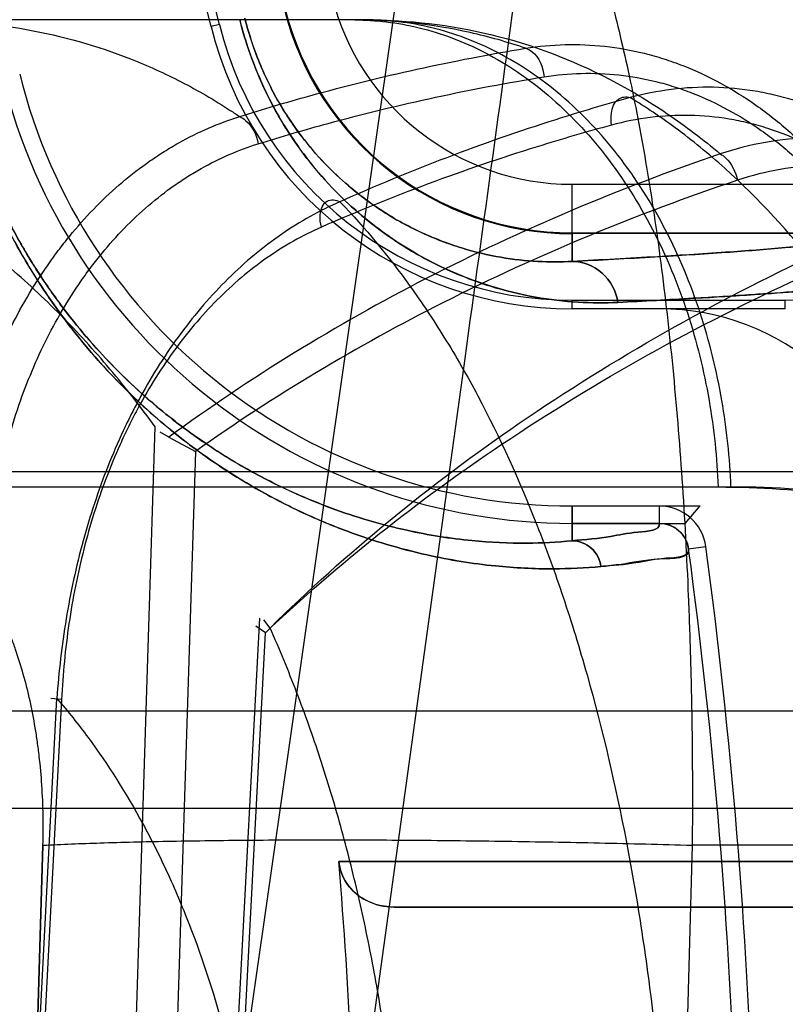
# Model space of a CAD drawing. Header units: millimetres. Extents: x 0 to 297, y 0 to 210.
# Tile 196 of 256: x 56.7509 to 56.8053, y 160.0316 to 160.1015. Entities that reach past the tile are written whole.
import ezdxf

# ---------------------------------------------------------------- set-up
doc = ezdxf.new("R2010")
doc.units = ezdxf.units.MM
doc.header["$LTSCALE"] = 16.335
doc.layers.get('0').update_dxf_attribs({"linetype": 'CONTINUOUS'})
for name, color, linetype in [('AXES_REF', 7, 'CONTINUOUS'), ('INTFCLR_1', 7, 'CONTINUOUS'), ('INTFCLR_144815', 7, 'CONTINUOUS'), ('INTFCLR_72935', 7, 'CONTINUOUS')]:
    doc.layers.add(name, color=color, linetype=linetype)

msp = doc.modelspace()

# ---------------------------------------------------------------- linework, layer by layer
at = {"color": 7, "linetype": 'Continuous'}
for radius in [6.787079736, 6.7865, 6.743039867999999]:
    msp.add_circle((57.4637306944, 154.7114647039), radius, dxfattribs=at)
msp.add_arc((57.4637306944, 154.7114647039), 6.72, 278.2771290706, 261.7228709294, dxfattribs=at)
at = {"layer": 'AXES_REF', "color": 9, "linetype": 'Continuous'}
msp.add_circle((57.4637306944, 154.7114647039), 6.191158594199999, dxfattribs=at)
at = {"layer": 'INTFCLR_1', "color": 9, "linetype": 'Continuous'}
for p, q in [((56.7901160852, 160.0843211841), (56.7901160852, 160.0897902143)), ((56.7901160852, 160.0897902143), (56.8115211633, 160.0897902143)), ((56.8124621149, 160.0862918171), (56.7901160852, 160.0862907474)), ((56.7901160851, 160.0644784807), (56.7901160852, 160.0669484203)), ((56.7963092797, 160.0657141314), (56.79630935, 160.0669484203)), ((56.7996141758, 160.0640564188), (56.79839080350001, 160.0638926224)), ((56.773555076, 160.0417064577), (56.8214422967, 160.0417064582)), ((56.9327016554, 160.0384647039), (56.7774913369, 160.0384647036))]:
    msp.add_line(p, q, dxfattribs=at)
at = {"layer": 'INTFCLR_1', "color": 6, "linetype": 'Continuous'}
for p, q in [((56.7963099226, 160.0809484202), (56.7901160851, 160.0809484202)), ((56.7901160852, 160.0669484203), (56.79630930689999, 160.0669484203)), ((56.79630930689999, 160.0657141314), (56.7901160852, 160.0657141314))]:
    msp.add_line(p, q, dxfattribs=at)
at = {"layer": 'INTFCLR_1', "color": 9, "linetype": 'Continuous'}
for centre, radius, start, end in [((56.3995349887, 160.0104647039), 0.4230504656, 4.2349584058, 43.6101417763), ((56.7901160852, 160.1073507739), 0.0175605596, 193.9313764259, 269.9999999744), ((56.7901160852, 160.1073507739), 0.0210600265, 193.9313763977, 269.9999999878)]:
    msp.add_arc(centre, radius, start, end, dxfattribs=at)
at = {"layer": 'INTFCLR_1', "color": 6, "linetype": 'Continuous'}
for centre, radius, start, end in [((56.3995349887, 160.0104647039), 0.4195535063, 10.8985890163, 42.7086480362), ((56.3995349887, 160.0104647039), 0.3760159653, 13.9313763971, 41.1654492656), ((56.7901160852, 160.1073507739), 0.0264023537, 193.9313761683, 269.9999997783), ((56.7901160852, 160.1073507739), 0.0404023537, 193.9313779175, 269.9999996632), ((56.7901160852, 160.1073507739), 0.0416366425, 193.9313763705, 270.0000000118), ((56.7963091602, 160.0636139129), 0.0173345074, 7.6288236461, 89.9974799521), ((56.7963091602, 160.0636139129), 0.0033345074, 7.625926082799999, 89.99748966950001), ((56.7963091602, 160.0636139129), 0.0021002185, 7.6259335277, 89.996739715), ((56.3995349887, 160.0104647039), 0.4036526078, 356.0148208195, 7.6295115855), ((56.3995349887, 160.0104647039), 0.402418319, 356.0073324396, 7.6295171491), ((56.3995349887, 160.0104647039), 0.375322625, 0.5335911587, 4.7748100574)]:
    msp.add_arc(centre, radius, start, end, dxfattribs=at)
at = {"layer": 'INTFCLR_1', "color": 9, "linetype": 'Continuous'}
for points, knots in [([(56.7933715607, 160.0814081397), (56.79242961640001, 160.0813609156), (56.7904654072, 160.0813702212), (56.78740914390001, 160.0817328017), (56.7847495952, 160.0823852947), (56.7825281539, 160.0831679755), (56.7807614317, 160.0839351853), (56.7789401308, 160.084895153), (56.7770712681, 160.0860816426), (56.7751647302, 160.0875385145), (56.7732303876, 160.0893284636), (56.7716601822, 160.0911181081), (56.7704249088, 160.0927947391), (56.7694910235, 160.0942445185), (56.7686035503, 160.0958482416), (56.76778974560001, 160.0976018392), (56.7670766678, 160.0994955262), (56.7666927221, 160.1008174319), (56.7665237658, 160.1014985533)], [0, 0, 0, 0, 0.0779033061, 0.1618667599, 0.253680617, 0.3034199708, 0.3562896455, 0.4126322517, 0.4733102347, 0.5389302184, 0.6105590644, 0.6906636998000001, 0.7351564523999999, 0.7824908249, 0.8330084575, 0.8864378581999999, 0.9420335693, 1, 1, 1, 1]), ([(56.7901160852, 160.084321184), (56.7893049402, 160.0842743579), (56.78761223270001, 160.0842700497), (56.78497534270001, 160.0845651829), (56.7826773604, 160.0851144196), (56.7807565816, 160.0857798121), (56.7792272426, 160.0864346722), (56.77765075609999, 160.0872566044), (56.7760313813, 160.088275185), (56.7743790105, 160.0895283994), (56.77270142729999, 160.0910710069), (56.7713398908, 160.0926150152), (56.7702685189, 160.0940626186), (56.7694587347, 160.0953149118), (56.7686889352, 160.0967012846), (56.7679833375, 160.0982176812), (56.7673653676, 160.0998557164), (56.7670328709, 160.1009992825), (56.7668867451, 160.1015885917)], [0, 0, 0, 0, 0.0776846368, 0.1614602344, 0.2531489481, 0.3029013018, 0.3556901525, 0.4120655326, 0.4727178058, 0.5383906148, 0.6100777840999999, 0.6902787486, 0.7347779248, 0.7821808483, 0.8327613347, 0.8862761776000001, 0.9419483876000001, 1, 1, 1, 1]), ([(56.7921650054, 160.0626511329), (56.7910436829, 160.0625416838), (56.7885423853, 160.062423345), (56.7843978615, 160.0626334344), (56.7794728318, 160.0634350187), (56.77491703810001, 160.0647883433), (56.7714947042, 160.0662166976), (56.76934859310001, 160.0672662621), (56.76701731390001, 160.0685325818), (56.7639693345, 160.0704721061), (56.7609535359, 160.0728438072), (56.7584813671, 160.0751369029), (56.7565395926, 160.0771685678), (56.7545906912, 160.0794910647), (56.7526578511, 160.0821497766), (56.7507854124, 160.0851833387), (56.7490355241, 160.0886187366), (56.74750517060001, 160.0924155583), (56.7467002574, 160.0951095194), (56.7463563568, 160.0964959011)], [0, 0, 0, 0, 0.0546088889, 0.1211683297, 0.2007950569, 0.2959181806, 0.3507413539, 0.380380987, 0.4116808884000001, 0.4792976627, 0.5552209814, 0.5972744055, 0.6426583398, 0.6913478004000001, 0.7441210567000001, 0.8018425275, 0.8639600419, 0.9307654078, 1, 1, 1, 1]), ([(56.7901160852, 160.0644784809), (56.7890525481, 160.0643708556), (56.7866799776, 160.0642468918), (56.7827459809, 160.0644339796), (56.7780689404, 160.0651818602), (56.77374025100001, 160.0664572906), (56.7704871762, 160.0678076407), (56.7684473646, 160.0688011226), (56.7662309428, 160.0700000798), (56.7633338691, 160.0718379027), (56.7604659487, 160.0740873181), (56.7581153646, 160.0762630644), (56.7562684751, 160.0781916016), (56.75441509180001, 160.0803966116), (56.7525766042, 160.0829217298), (56.7507958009, 160.085803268), (56.7491315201, 160.0890671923), (56.7476763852, 160.092674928), (56.7469111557, 160.0952349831), (56.7465844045, 160.0965524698)], [0, 0, 0, 0, 0.054551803, 0.1210381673, 0.2006278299, 0.2957140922, 0.3505402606, 0.3802099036, 0.4114671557, 0.4791025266, 0.5550208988, 0.5971000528, 0.6424803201, 0.6911977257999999, 0.7439878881, 0.8017400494, 0.8638847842, 0.9307288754, 1, 1, 1, 1]), ([(56.7901160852, 160.0843211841), (56.7920838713, 160.0844198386), (56.7957337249, 160.0846153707), (56.8007749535, 160.0849341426), (56.804947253, 160.0852556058), (56.8082445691, 160.0855732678), (56.8106552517, 160.0858926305), (56.811967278, 160.0861371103), (56.8124621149, 160.0862918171)], [0, 0, 0, 0, 0.2632404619, 0.488345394, 0.6748526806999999, 0.8223794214, 0.9307304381, 1, 1, 1, 1]), ([(56.7901160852, 160.084321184), (56.79087685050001, 160.0843165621), (56.79246681, 160.0836873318), (56.7932423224, 160.0821868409), (56.7933715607, 160.0814081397)], [0, 0, 0, 0, 0.4907835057, 1, 1, 1, 1]), ([(56.8162307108, 160.083515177), (56.8155470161, 160.0832114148), (56.8142376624, 160.0830352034), (56.8123708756, 160.0827614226), (56.8105710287, 160.0825689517), (56.80847577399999, 160.0823701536), (56.8058963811, 160.0821611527), (56.802584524, 160.0819272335), (56.798330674, 160.0816666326), (56.7951554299, 160.0814975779), (56.79337156, 160.081408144)], [0, 0, 0, 0, 0.0976424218, 0.1690009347, 0.2472990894, 0.3335584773, 0.4437851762, 0.5850020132, 0.7668876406, 1, 1, 1, 1]), ([(56.7901160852, 160.0644784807), (56.79103005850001, 160.0645676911), (56.792725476, 160.0646992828), (56.79440219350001, 160.0651303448), (56.7963842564, 160.0651758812), (56.79630930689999, 160.0657141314)], [0, 0, 0, 0, 0.4333569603, 0.7435471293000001, 1, 1, 1, 1]), ([(56.7901160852, 160.0644784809), (56.7906022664, 160.0644769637), (56.7916109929, 160.0640948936), (56.7921008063, 160.0631382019), (56.7921650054, 160.0626511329)], [0, 0, 0, 0, 0.4973921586, 1, 1, 1, 1]), ([(56.798390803, 160.0638926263), (56.79848739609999, 160.0631715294), (56.7957049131, 160.0632685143), (56.79410304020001, 160.0628167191), (56.7926417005, 160.0626976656), (56.7921650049, 160.0626511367)], [0, 0, 0, 0, 0.3420213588, 0.7748365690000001, 1, 1, 1, 1])]:
    msp.add_open_spline(points, degree=3, knots=knots, dxfattribs=at)
at = {"layer": 'INTFCLR_1', "color": 6, "linetype": 'Continuous'}
msp.add_open_spline([(56.7774913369, 160.0384647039), (56.7770293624, 160.0384647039), (56.775918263, 160.0386396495), (56.7742736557, 160.0396119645), (56.77361638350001, 160.0409724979), (56.773555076, 160.0417064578)], degree=3, knots=[0, 0, 0, 0, 0.2507637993, 0.6002127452, 1, 1, 1, 1], dxfattribs=at)
at = {"layer": 'INTFCLR_144815', "color": 9, "linetype": 'Continuous'}
for p, q in [((56.7144083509, 159.660842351), (56.8413496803, 160.5483959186)), ((56.7755767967, 160.1014647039), (55.9490822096, 160.1014647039)), ((56.7188759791, 159.6162597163), (56.7825135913, 160.0774146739)), ((56.7581371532, 159.997991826), (56.7605228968, 160.0725610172)), ((56.7633818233, 160.0708246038), (56.7610062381, 159.9964647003)), ((55.8717416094, 160.0693955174), (56.8622735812, 160.0693955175)), ((55.9182012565, 160.0682964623), (56.8013951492, 160.0682964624)), ((56.7679162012, 160.0589787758), (56.7647189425, 159.997991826)), ((56.7651206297, 159.9964647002), (56.768346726, 160.0579490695)), ((56.75069480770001, 159.9979918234), (56.7535415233, 160.0532833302)), ((56.7538689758, 160.0532100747), (56.7509446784, 159.9964647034)), ((56.7538689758, 160.0532100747), (56.7531197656, 160.0532782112)), ((56.648002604, 160.0524036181), (57.0109819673, 160.0524036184)), ((57.0039822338, 160.0454647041), (56.6059716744, 160.0454647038)), ((56.798642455, 160.0428609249), (56.7979964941, 160.0194548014)), ((56.8374971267, 160.0428609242), (56.798642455, 160.0428609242))]:
    msp.add_line(p, q, dxfattribs=at)
at = {"layer": 'INTFCLR_144815', "color": 6, "linetype": 'Continuous'}
for p, q in [((56.761499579, 160.0718323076), (56.76086507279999, 160.072193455)), ((56.7614995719, 160.0718323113), (56.7633818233, 160.0708246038)), ((56.768346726, 160.0579490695), (56.7676621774, 160.0584078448)), ((56.7686752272, 160.0582809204), (56.7682333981, 160.0588725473)), ((56.7518639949, 160.0194547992), (56.7525522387, 160.0428613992)), ((56.7525522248, 160.0428609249), (56.751863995, 160.019454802))]:
    msp.add_line(p, q, dxfattribs=at)
at = {"layer": 'INTFCLR_144815', "color": 9, "linetype": 'Continuous'}
msp.add_arc((56.7804573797, 160.0664647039), 0.05599999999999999, 89.9999999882, 176.9999999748, dxfattribs=at)
at = {"layer": 'INTFCLR_144815', "color": 7, "linetype": 'Continuous'}
msp.add_open_spline([(56.7825135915, 160.0774146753), (56.7838419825, 160.0870409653), (56.78645701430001, 160.106017), (56.7902979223, 160.1339701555), (56.7939828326, 160.1608705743), (56.7975466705, 160.1869713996), (56.80102396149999, 160.2125274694), (56.804430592, 160.2376613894), (56.8077136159, 160.2619870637), (56.81083625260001, 160.2852326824), (56.8138133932, 160.3075085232), (56.8166723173, 160.3290220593), (56.8194150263, 160.3497957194), (56.8219879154, 160.3694278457), (56.8243482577, 160.3875873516), (56.8264417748, 160.403840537), (56.82829372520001, 160.4183581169), (56.8299008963, 160.4310863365), (56.83131796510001, 160.4424323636), (56.8325629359, 160.4525149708), (56.8336616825, 160.4615232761), (56.8346174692, 160.4694615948), (56.8354677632, 160.4766167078), (56.8362236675, 160.483067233), (56.8369009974, 160.4889367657), (56.83748218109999, 160.4940517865), (56.8380057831, 160.4987336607), (56.83848025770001, 160.503050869), (56.8389062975, 160.5070025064), (56.8392766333, 160.5105052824), (56.83961020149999, 160.5137253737), (56.8399115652, 160.5167010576), (56.8401784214, 160.519401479), (56.8404145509, 160.5218518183), (56.8406254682, 160.524101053), (56.8408139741, 160.5261733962), (56.84098282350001, 160.5280896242), (56.8411328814, 160.5298536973), (56.8412661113, 160.5314839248), (56.8413776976, 160.5329076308), (56.84147388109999, 160.5341893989), (56.8415615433, 160.535414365), (56.84164093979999, 160.5365890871), (56.8417274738, 160.5379591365), (56.8418078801, 160.5393725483), (56.84187998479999, 160.5408799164), (56.84193161, 160.5422531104), (56.8419656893, 160.5436569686), (56.8419682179, 160.5449758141), (56.8419391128, 160.5462814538), (56.8418233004, 160.5472357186), (56.84172070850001, 160.5484231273), (56.8413496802, 160.5483959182)], degree=3, knots=[0, 0, 0, 0, 0.0613840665, 0.1210015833, 0.178234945, 0.2328968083, 0.2874063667, 0.3411562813, 0.3931156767, 0.4424610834, 0.4893142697, 0.5350799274, 0.5795535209, 0.62167709, 0.660153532, 0.6952292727, 0.7251941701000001, 0.7526020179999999, 0.776269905, 0.7974221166, 0.8167759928, 0.8335956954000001, 0.847929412, 0.8622917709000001, 0.8746214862, 0.8852523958, 0.894810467, 0.9043805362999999, 0.9126877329, 0.9199170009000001, 0.9266303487, 0.9331373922, 0.9388100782, 0.9437715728, 0.9486875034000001, 0.9530804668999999, 0.9569162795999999, 0.9608389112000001, 0.9642640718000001, 0.9672484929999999, 0.9698598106, 0.9723835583, 0.9750061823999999, 0.9772972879, 0.9810550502, 0.9839495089, 0.9868275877, 0.9897432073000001, 0.9927891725, 0.9952691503, 0.9976499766, 1, 1, 1, 1], dxfattribs=at)
at = {"layer": 'INTFCLR_144815', "color": 6, "linetype": 'Continuous'}
for points, knots in [([(56.7804564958, 160.1224141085), (56.7796384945, 160.1224036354), (56.77800319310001, 160.1223427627), (56.7754515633, 160.1221260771), (56.7726853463, 160.1217493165), (56.7695816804, 160.1211440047), (56.7661571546, 160.1202433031), (56.7625018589, 160.119000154), (56.75877113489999, 160.1174083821), (56.7550938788, 160.1154946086), (56.75152648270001, 160.113281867), (56.7480953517, 160.11077377), (56.74478822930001, 160.1079524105), (56.7416838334, 160.1048726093), (56.7387353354, 160.1014742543), (56.7360200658, 160.0978335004), (56.7335353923, 160.0939247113), (56.7313445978, 160.0898539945), (56.72943574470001, 160.0856194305), (56.7278151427, 160.0812347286), (56.7265092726, 160.0768122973), (56.7255294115, 160.0725212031), (56.7248533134, 160.0685588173), (56.724542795, 160.0660482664), (56.7244206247, 160.0648698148)], [0, 0, 0, 0, 0.0278776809, 0.0557399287, 0.08723556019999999, 0.1229672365, 0.1634315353, 0.2078104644, 0.2544177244, 0.301516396, 0.3489413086, 0.3973369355, 0.4462084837, 0.4969436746, 0.5462080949, 0.5993974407, 0.6515652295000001, 0.7039026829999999, 0.756797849, 0.809722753, 0.8630778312, 0.9138226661, 0.9596261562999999, 1, 1, 1, 1]), ([(56.7605228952, 160.0725610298), (56.759502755, 160.0739710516), (56.75736624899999, 160.0767073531), (56.7538610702, 160.0805465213), (56.7500318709, 160.0841220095), (56.7458411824, 160.0874323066), (56.7412505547, 160.0904635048), (56.7379825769, 160.0922405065), (56.7362893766, 160.0930721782)], [0, 0, 0, 0, 0.1628298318, 0.3244460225, 0.485909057, 0.652460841, 0.8235038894, 1, 1, 1, 1]), ([(56.7783957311, 160.0019599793), (56.7784487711, 160.003792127), (56.778494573, 160.0074488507), (56.7783796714, 160.0129151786), (56.7780791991, 160.0183332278), (56.7775918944, 160.0236859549), (56.7769165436, 160.0289584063), (56.7760506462, 160.0341403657), (56.7749919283, 160.039215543), (56.7737358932, 160.0441769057), (56.7722771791, 160.0490143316), (56.7706080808, 160.0537210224), (56.7693441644, 160.056779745), (56.7686752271, 160.0582809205)], [0, 0, 0, 0, 0.09544020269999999, 0.1903798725, 0.2846433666, 0.3779344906, 0.4701898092, 0.5613594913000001, 0.6514315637, 0.7400675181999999, 0.8277651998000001, 0.9144240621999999, 1, 1, 1, 1])]:
    msp.add_open_spline(points, degree=3, knots=knots, dxfattribs=at)
at = {"layer": 'INTFCLR_144815', "color": 9, "linetype": 'Continuous'}
for points, knots in [([(56.7359126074, 160.0693955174), (56.7360478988, 160.0726933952), (56.7367902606, 160.0794078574), (56.73937275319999, 160.0893025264), (56.743526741, 160.0987508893), (56.749161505, 160.1071666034), (56.7560138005, 160.1140281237), (56.7636798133, 160.1189686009), (56.77166911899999, 160.1218426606), (56.77708813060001, 160.1224647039), (56.7796882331, 160.1224647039)], [0, 0, 0, 0, 0.1308834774, 0.2668605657, 0.4040067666, 0.5382363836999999, 0.666176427, 0.7858622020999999, 0.8968959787, 1, 1, 1, 1]), ([(56.7796882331, 160.1224647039), (56.7809620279, 160.122464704), (56.7839020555, 160.1213726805), (56.78618361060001, 160.1186724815), (56.7876673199, 160.1163728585), (56.7888076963, 160.1143298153), (56.7901675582, 160.1113500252), (56.7916548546, 160.1072405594), (56.7927776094, 160.1033754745), (56.7936334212, 160.0999373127), (56.7944958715, 160.0960642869), (56.7954755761, 160.090815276), (56.7962906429, 160.0852813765), (56.7968696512, 160.0805328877), (56.79740944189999, 160.0754170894), (56.7979570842, 160.0687409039), (56.7983283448, 160.0618860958), (56.7985265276, 160.0561981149), (56.7986562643, 160.0503019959), (56.7986698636, 160.0458445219), (56.798642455, 160.0428609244)], [0, 0, 0, 0, 0.0447683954, 0.1032005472, 0.1213211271, 0.1410891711, 0.1853432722, 0.2362765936, 0.2945595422, 0.3267150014, 0.3607913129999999, 0.4340002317, 0.5143214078, 0.5573399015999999, 0.6021191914, 0.6951105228, 0.7927308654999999, 0.8433596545, 0.8951349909, 1, 1, 1, 1]), ([(56.7436923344, 160.1014647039), (56.7462657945, 160.1014647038), (56.7514129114, 160.1010346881), (56.7576575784, 160.0992767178), (56.7617985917, 160.0973998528), (56.7641327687, 160.0961213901), (56.7655102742, 160.0952731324), (56.7662995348, 160.0947484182), (56.7665200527, 160.0945987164)], [0, 0, 0, 0, 0.3192726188, 0.6368806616, 0.7993954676, 0.8824224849, 0.9669332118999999, 1, 1, 1, 1]), ([(56.7746843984, 160.1014647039), (56.7754382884, 160.1014647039), (56.7769763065, 160.1013728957), (56.7801296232, 160.1008020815), (56.78414660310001, 160.0992665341), (56.7886637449, 160.0961687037), (56.7926965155, 160.0918762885), (56.7960088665, 160.0866193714), (56.7984503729, 160.0807212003), (56.7999684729, 160.0745450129), (56.8004047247, 160.0703564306), (56.8004844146, 160.0682964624)], [0, 0, 0, 0, 0.0489996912, 0.09985824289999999, 0.2078673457, 0.3255494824, 0.4528998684, 0.5879993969, 0.7272116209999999, 0.8660105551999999, 1, 1, 1, 1]), ([(56.78680961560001, 160.0994498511), (56.78551943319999, 160.0998951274), (56.7815595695, 160.1010212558), (56.77742946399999, 160.1014647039), (56.7746843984, 160.1014647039)], [0, 0, 0, 0, 0.3320886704, 1, 1, 1, 1]), ([(56.8013951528, 160.0682964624), (56.8013154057, 160.0703564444), (56.8008788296, 160.0745451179), (56.7993596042, 160.0807213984), (56.7969162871, 160.086619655), (56.7936014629, 160.0918766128), (56.7895657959, 160.0961689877), (56.78504526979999, 160.0992667), (56.781026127, 160.1008021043), (56.7782382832, 160.1013062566), (56.7767057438, 160.1014424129), (56.7759507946, 160.1014647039), (56.7755767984, 160.1014647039)], [0, 0, 0, 0, 0.1339492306, 0.2727111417, 0.4118952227, 0.5469808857, 0.6743350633, 0.7920383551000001, 0.9000813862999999, 0.9509592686, 0.9756993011, 1, 1, 1, 1]), ([(56.7755767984, 160.1014647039), (56.7785143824, 160.1014647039), (56.7844852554, 160.1007784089), (56.79084708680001, 160.0983609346), (56.794862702, 160.0961159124), (56.79753176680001, 160.0944129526), (56.7994265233, 160.0929687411), (56.8006285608, 160.091955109)], [0, 0, 0, 0, 0.3224796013, 0.6526157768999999, 0.7390842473, 0.8273898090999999, 1, 1, 1, 1]), ([(56.7868096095, 160.0994497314), (56.788660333, 160.0997492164), (56.79152566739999, 160.0998224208), (56.7947830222, 160.09923772), (56.7966225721, 160.0987177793), (56.7993855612, 160.0977385), (56.8020159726, 160.0962963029), (56.8044129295, 160.0944972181), (56.8060040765, 160.0931573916), (56.8078825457, 160.0912918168), (56.809579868, 160.0892173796), (56.8108396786, 160.0874284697), (56.8126561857, 160.0845682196), (56.81414941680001, 160.0814647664), (56.8153159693, 160.0782156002), (56.81602196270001, 160.0759555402), (56.8170225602, 160.0718874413), (56.8174587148, 160.0683004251), (56.8175649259, 160.0658995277)], [0, 0, 0, 0, 0.1098685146, 0.1653265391, 0.1935295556, 0.2218009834, 0.3370645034, 0.3670847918, 0.397439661, 0.4588941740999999, 0.5219269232, 0.5542432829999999, 0.5870709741, 0.7204576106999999, 0.7546908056, 0.7893863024, 0.8591629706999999, 1, 1, 1, 1]), ([(56.7665200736, 160.0945986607), (56.7681670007, 160.0951210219), (56.7748367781, 160.0971023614), (56.7816499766, 160.0985984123), (56.7868096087, 160.0994497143)], [0, 0, 0, 0, 0.2483454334, 1, 1, 1, 1]), ([(56.7868096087, 160.0994497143), (56.7869713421, 160.0994116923), (56.787726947, 160.0989989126), (56.7880589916, 160.0980901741), (56.7881309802, 160.0974266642)], [0, 0, 0, 0, 0.1993201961, 1, 1, 1, 1]), ([(56.7881309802, 160.0974266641), (56.78987259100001, 160.0977082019), (56.7925698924, 160.0977757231), (56.7956366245, 160.0972249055), (56.7973700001, 160.0967349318), (56.7999760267, 160.0958126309), (56.8024577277, 160.0944540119), (56.8047222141, 160.0927609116), (56.8062265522, 160.0914993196), (56.8080037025, 160.08974252), (56.80961226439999, 160.0877896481), (56.81080727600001, 160.0861050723), (56.8125321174, 160.0834116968), (56.8139559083, 160.0804896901), (56.8150733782, 160.0774290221), (56.81575202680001, 160.0753005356), (56.8167195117, 160.0714693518), (56.81715521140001, 160.0680895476), (56.8172728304, 160.0658262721)], [0, 0, 0, 0, 0.1096189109, 0.1650089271, 0.1931906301, 0.2214485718, 0.3367240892, 0.3667609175, 0.3971372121, 0.4586431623, 0.5217283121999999, 0.5540726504, 0.5869294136, 0.7204219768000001, 0.7546742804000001, 0.7893855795, 0.8591827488, 1, 1, 1, 1]), ([(56.7678414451, 160.0926726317), (56.7694887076, 160.0931846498), (56.77616195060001, 160.095127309), (56.7829733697, 160.0965927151), (56.7881309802, 160.0974266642)], [0, 0, 0, 0, 0.2482161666, 1, 1, 1, 1]), ([(56.8262690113, 160.0624741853), (56.8262190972, 160.0649882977), (56.8258513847, 160.0687467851), (56.8248886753, 160.0730171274), (56.82419139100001, 160.0753871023), (56.8230264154, 160.0787848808), (56.8215015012, 160.0820245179), (56.8196146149, 160.0849916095), (56.81830090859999, 160.0868388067), (56.81652078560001, 160.0889654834), (56.8145400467, 160.0908500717), (56.8128586, 160.092182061), (56.8103167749, 160.093951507), (56.8075129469, 160.0953043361), (56.8045873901, 160.0961209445), (56.8026322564, 160.0965189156), (56.7991596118, 160.0968454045), (56.7961528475, 160.0964655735), (56.7942357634, 160.0959470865)], [0, 0, 0, 0, 0.1415064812, 0.2113104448, 0.2461202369, 0.280468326, 0.4134509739, 0.4460433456, 0.4782975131, 0.5409537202, 0.6017877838, 0.6317837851, 0.6615815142, 0.7760743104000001, 0.8042398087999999, 0.8324475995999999, 0.8882424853, 1, 1, 1, 1]), ([(56.7942357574, 160.0959470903), (56.7924650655, 160.0954567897), (56.7854682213, 160.0933794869), (56.7786244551, 160.0907835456), (56.7736392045, 160.0885545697)], [0, 0, 0, 0, 0.2517502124, 1, 1, 1, 1]), ([(56.7929143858, 160.0939940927), (56.7928715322, 160.0942733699), (56.79285220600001, 160.09491659), (56.79319011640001, 160.0959366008), (56.79397347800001, 160.0960460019), (56.7942357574, 160.0959470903)], [0, 0, 0, 0, 0.3021343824, 0.7002561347, 1, 1, 1, 1]), ([(56.832369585, 160.0019599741), (56.8321840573, 160.0048880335), (56.8318296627, 160.009260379), (56.8312036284, 160.0150399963), (56.8304918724, 160.020656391), (56.8294379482, 160.0274773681), (56.827901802, 160.0354107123), (56.8263943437, 160.0418079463), (56.8252173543, 160.0461596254), (56.8245180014, 160.0485807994), (56.8234699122, 160.0520583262), (56.8218087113, 160.057048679), (56.819347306, 160.063361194), (56.8171052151, 160.0682919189), (56.8154369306, 160.0715538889), (56.814471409, 160.0733347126), (56.8130481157, 160.0758604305), (56.8108512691, 160.0794129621), (56.8067879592, 160.085028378), (56.80285048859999, 160.0893262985), (56.7992322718, 160.0924281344), (56.7970232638, 160.0941445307), (56.7953338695, 160.0952809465), (56.7942358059, 160.0959470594)], [0, 0, 0, 0, 0.0839822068, 0.1255314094, 0.166399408, 0.2460266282, 0.3230456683, 0.3976498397, 0.43409919, 0.4520761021, 0.4697861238, 0.5380636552, 0.6025619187, 0.6636457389, 0.6930137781, 0.7074212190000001, 0.7216279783, 0.7760004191, 0.8268564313, 0.9199491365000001, 0.9418203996, 0.9632373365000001, 1, 1, 1, 1]), ([(56.8233012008, 160.0624009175), (56.823229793, 160.0647778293), (56.8228494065, 160.0683285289), (56.821908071, 160.0723601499), (56.8212325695, 160.0745971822), (56.8201103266, 160.0778042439), (56.81865145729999, 160.0808602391), (56.8168560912, 160.0836598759), (56.8156077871, 160.0854021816), (56.81391891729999, 160.0874073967), (56.81204368, 160.0891851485), (56.8104532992, 160.0904414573), (56.8080523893, 160.092108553), (56.80540786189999, 160.0933851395), (56.8026493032, 160.0941556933), (56.8008085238, 160.0945312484), (56.7975428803, 160.0948397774), (56.7947155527, 160.0944827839), (56.7929143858, 160.0939940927)], [0, 0, 0, 0, 0.1417199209, 0.211646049, 0.2465180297, 0.2809284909, 0.4141483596, 0.4467938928, 0.4790964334, 0.5418307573, 0.6027188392, 0.6327299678, 0.6625316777, 0.7769212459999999, 0.8050295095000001, 0.8331654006, 0.8887756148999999, 1, 1, 1, 1]), ([(56.7455007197, 160.0605608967), (56.74558588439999, 160.0624853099), (56.7459631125, 160.0663043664), (56.7469709, 160.0709851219), (56.7481036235, 160.0745942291), (56.7494307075, 160.0780378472), (56.7510690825, 160.0812939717), (56.7527844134, 160.0839297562), (56.7538326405, 160.0853510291), (56.7554297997, 160.0873449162), (56.7574949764, 160.0894514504), (56.7597964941, 160.091228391), (56.7611532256, 160.0921271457), (56.76319676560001, 160.0933404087), (56.7650217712, 160.0941352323), (56.7665200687, 160.0945986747)], [0, 0, 0, 0, 0.136064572, 0.2704402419, 0.3373865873, 0.4030840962, 0.530994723, 0.593873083, 0.625029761, 0.6556978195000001, 0.774325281, 0.8321207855, 0.8608246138, 0.8892201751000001, 1, 1, 1, 1]), ([(56.7665200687, 160.0945986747), (56.7666739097, 160.0945360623), (56.7673471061, 160.0940867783), (56.76771908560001, 160.0932902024), (56.76784144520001, 160.0926726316)], [0, 0, 0, 0, 0.2087479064, 1, 1, 1, 1]), ([(56.7929143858, 160.0939940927), (56.7911440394, 160.0935136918), (56.7841519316, 160.0914793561), (56.7773070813, 160.0889355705), (56.772317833, 160.0867494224)], [0, 0, 0, 0, 0.2519199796, 1, 1, 1, 1]), ([(56.7484320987, 160.060487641), (56.7484862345, 160.0623106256), (56.7487898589, 160.0659264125), (56.7496822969, 160.0703618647), (56.7507074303, 160.073778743), (56.7519178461, 160.0770339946), (56.7534261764, 160.0801116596), (56.7550148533, 160.082603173), (56.7559876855, 160.0839455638), (56.75747075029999, 160.0858280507), (56.759395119, 160.087816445), (56.7615449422, 160.0894937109), (56.7628135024, 160.0903416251), (56.764725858, 160.0914867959), (56.766436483, 160.0922360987), (56.76784144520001, 160.0926726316)], [0, 0, 0, 0, 0.1369216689, 0.2717695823, 0.338828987, 0.4045662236, 0.532378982, 0.5951349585, 0.6262153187, 0.6568011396, 0.775053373, 0.8326460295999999, 0.861249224, 0.8895477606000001, 1, 1, 1, 1]), ([(56.836193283, 160.056737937), (56.83609102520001, 160.0593984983), (56.835639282, 160.0633762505), (56.8345605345, 160.0678957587), (56.83378753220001, 160.0704166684), (56.8324954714, 160.0740564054), (56.8305448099, 160.0780936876), (56.8277037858, 160.0822366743), (56.8253229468, 160.085019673), (56.8227009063, 160.0874529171), (56.82032285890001, 160.0891708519), (56.8183261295, 160.0903316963), (56.8162997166, 160.0913297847), (56.8136799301, 160.0922991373), (56.8109596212, 160.0928728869), (56.80876329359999, 160.0930792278), (56.80656921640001, 160.0931185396), (56.8038224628, 160.0928512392), (56.80168033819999, 160.0923064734), (56.8006285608, 160.091955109)], [0, 0, 0, 0, 0.1377789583, 0.206061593, 0.2402336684, 0.2741707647, 0.4059257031, 0.4705534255, 0.5337519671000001, 0.5950390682, 0.6552457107, 0.6851158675, 0.7144741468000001, 0.7720589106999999, 0.8291580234, 0.8577649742, 0.886116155, 0.9426164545, 1, 1, 1, 1]), ([(56.8006285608, 160.091955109), (56.7934749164, 160.0895069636), (56.7798676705, 160.083775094), (56.7672575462, 160.0760675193), (56.7614995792, 160.0718323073)], [0, 0, 0, 0, 0.514044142, 1, 1, 1, 1]), ([(56.8006285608, 160.091955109), (56.8007696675, 160.091882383), (56.8013780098, 160.0914100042), (56.8017283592, 160.0906681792), (56.8018627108, 160.0900819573)], [0, 0, 0, 0, 0.2088302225, 1, 1, 1, 1]), ([(56.835746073, 160.0566646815), (56.835611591, 160.0591966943), (56.8351340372, 160.0629776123), (56.8340626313, 160.0672696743), (56.8333049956, 160.069661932), (56.8320464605, 160.0731133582), (56.8301672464, 160.0769391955), (56.827450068, 160.0808652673), (56.82518046, 160.0835000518), (56.82268919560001, 160.0858044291), (56.8204336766, 160.0874316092), (56.8185421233, 160.088530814), (56.8166259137, 160.0894762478), (56.8141516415, 160.0903950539), (56.8115839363, 160.0909392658), (56.8095131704, 160.0911369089), (56.8074475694, 160.0911761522), (56.8048638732, 160.0909279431), (56.8028504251, 160.0904133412), (56.8018627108, 160.0900819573)], [0, 0, 0, 0, 0.1383967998, 0.2069534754, 0.2412534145, 0.2753102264, 0.4074740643, 0.4722508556, 0.535550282, 0.5968850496, 0.6570763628, 0.6869117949, 0.7162142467, 0.7736285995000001, 0.8304669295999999, 0.8589069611, 0.8870712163, 0.9431353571, 1, 1, 1, 1]), ([(56.8018627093, 160.0900819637), (56.7947161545, 160.0876840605), (56.7813689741, 160.0821810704), (56.7689611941, 160.0747881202), (56.7633815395, 160.0708248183)], [0, 0, 0, 0, 0.5241312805, 1, 1, 1, 1]), ([(56.7736392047, 160.0885545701), (56.7721895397, 160.0879270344), (56.7700895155, 160.0867425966), (56.7675199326, 160.0847894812), (56.7656679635, 160.083107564), (56.76392702, 160.0812406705), (56.7617485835, 160.0785112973), (56.7600875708, 160.0758885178), (56.7588388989, 160.0735111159), (56.7580404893, 160.071866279), (56.75676410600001, 160.068896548), (56.75559424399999, 160.065356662), (56.754706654, 160.0617146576), (56.7539991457, 160.0579973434), (56.7536722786, 160.0551723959), (56.7535415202, 160.0532833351)], [0, 0, 0, 0, 0.111371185, 0.1685828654, 0.2273923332, 0.2875095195, 0.3483614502, 0.4734187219, 0.5055197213, 0.537687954, 0.6022990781, 0.7333000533, 0.7998957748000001, 0.8664964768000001, 1, 1, 1, 1]), ([(56.772317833, 160.0867494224), (56.7722459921, 160.0870311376), (56.77214867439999, 160.087662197), (56.7725270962, 160.0887844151), (56.77336791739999, 160.08869746), (56.7736392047, 160.0885545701)], [0, 0, 0, 0, 0.3021596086, 0.6813293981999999, 1, 1, 1, 1]), ([(56.7736392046, 160.0885545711), (56.7754429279, 160.0866799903), (56.7780188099, 160.0835388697), (56.7807094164, 160.0794974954), (56.7822684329, 160.0768822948), (56.7846699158, 160.0725342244), (56.7871384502, 160.0670725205), (56.7892257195, 160.0613042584), (56.79036820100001, 160.0577425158), (56.79206209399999, 160.0519941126), (56.7936895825, 160.0449706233), (56.7949261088, 160.037739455), (56.7955451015, 160.0333884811), (56.7963858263, 160.026584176), (56.7972026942, 160.0161006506), (56.7973220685, 160.0067190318), (56.7972345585, 160.0019599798)], [0, 0, 0, 0, 0.0850352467, 0.1321993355, 0.1586374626, 0.184533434, 0.2945491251, 0.3540148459, 0.3850058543, 0.4168022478, 0.5498956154, 0.6203095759, 0.6565717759, 0.6935412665, 0.8444107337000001, 1, 1, 1, 1]), ([(56.772317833, 160.0867494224), (56.77096155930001, 160.0861551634), (56.76899817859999, 160.0850339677), (56.76660360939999, 160.0831827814), (56.7648804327, 160.081588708), (56.7632629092, 160.0798198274), (56.7612438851, 160.0772298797), (56.7597141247, 160.0747403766), (56.7585693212, 160.0724849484), (56.757837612, 160.0709223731), (56.7566727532, 160.068096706), (56.7556214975, 160.0647273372), (56.7548375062, 160.0612601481), (56.7542242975, 160.0577107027), (56.7539628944, 160.055013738), (56.7538689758, 160.0532100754)], [0, 0, 0, 0, 0.1105823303, 0.1674153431, 0.2258611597, 0.2856450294, 0.3462207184, 0.4709151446, 0.5029696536, 0.5351116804, 0.5997423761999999, 0.7310957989, 0.7980420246, 0.8651201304, 1, 1, 1, 1]), ([(56.76867522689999, 160.0582809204), (56.7741013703, 160.0636483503), (56.7864006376, 160.0736581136), (56.8001935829, 160.081438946), (56.8075543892, 160.0848875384)], [0, 0, 0, 0, 0.4842558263, 1, 1, 1, 1]), ([(56.768346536, 160.0579491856), (56.77353791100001, 160.0628724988), (56.7855617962, 160.0723731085), (56.7989683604, 160.0797817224), (56.8063202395, 160.0831557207)], [0, 0, 0, 0, 0.4693497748, 1, 1, 1, 1]), ([(56.7525522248, 160.0428609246), (56.7525937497, 160.0442778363), (56.7525585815, 160.0463908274), (56.7523390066, 160.0488330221), (56.7521644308, 160.0501954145), (56.75186305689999, 160.0521487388), (56.751379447, 160.0543492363), (56.7507213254, 160.0564570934), (56.75031015, 160.0575906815), (56.7496837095, 160.0591637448), (56.7488419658, 160.0608849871), (56.7478460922, 160.0624646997), (56.74725998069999, 160.063287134), (56.7463952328, 160.0644084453), (56.7450072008, 160.0658934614), (56.7432505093, 160.0672215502), (56.74179116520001, 160.0680373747), (56.7403297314, 160.0686857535), (56.7388043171, 160.06912308), (56.73724944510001, 160.0693477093), (56.7356708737, 160.0694339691), (56.7336603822, 160.0692814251), (56.7312450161, 160.0687068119), (56.7292602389, 160.0679152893), (56.7276860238, 160.0671022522), (56.7261658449, 160.0661892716), (56.7250925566, 160.06541069), (56.7244203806, 160.0648696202)], [0, 0, 0, 0, 0.08967078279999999, 0.1334186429, 0.1550667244, 0.1765468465, 0.2584459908, 0.2972389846, 0.3161688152, 0.3347119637, 0.4043510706, 0.436927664, 0.4527510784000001, 0.4682193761, 0.5264985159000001, 0.5807144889, 0.6067575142, 0.6321223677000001, 0.6817381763, 0.7064827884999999, 0.7314000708, 0.7816246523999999, 0.8333950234, 0.8878883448, 0.9163291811, 0.9454145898, 1, 1, 1, 1]), ([(56.8004844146, 160.0682964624), (56.8034068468, 160.0682964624), (56.8077628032, 160.0680095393), (56.81344474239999, 160.0670064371), (56.8162038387, 160.0663030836), (56.8175649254, 160.0658995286)], [0, 0, 0, 0, 0.5068140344, 0.7538009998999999, 1, 1, 1, 1]), ([(56.8361932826, 160.0567379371), (56.8349843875, 160.0576859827), (56.8323817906, 160.0595548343), (56.8283446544, 160.061933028), (56.82479663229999, 160.0636151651), (56.8219750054, 160.0647383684), (56.8175882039, 160.0662672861), (56.8107446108, 160.0678580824), (56.804520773, 160.0682964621), (56.8013951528, 160.0682964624)], [0, 0, 0, 0, 0.1234078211, 0.2570125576, 0.3758298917, 0.4384281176, 0.5008929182, 0.748925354, 1, 1, 1, 1]), ([(56.7535415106, 160.0532833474), (56.7539336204, 160.0528277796), (56.7546880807, 160.051915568), (56.7568782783, 160.0490588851), (56.7591634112, 160.0454269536), (56.7611125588, 160.0415359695), (56.7621693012, 160.0391535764), (56.76371868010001, 160.0353489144), (56.7652189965, 160.0306666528), (56.7663579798, 160.0258194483), (56.76692428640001, 160.0229146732), (56.7676885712, 160.0183886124), (56.768426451, 160.0113987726), (56.7685175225, 160.0051320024), (56.7684265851, 160.0019599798)], [0, 0, 0, 0, 0.0330260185, 0.0650214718, 0.1977633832, 0.2678561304, 0.3040333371, 0.3409350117, 0.4935538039, 0.5734544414, 0.6144424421, 0.6561400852, 0.8256420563, 1, 1, 1, 1]), ([(56.7525522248, 160.0428609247), (56.7539028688, 160.042926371), (56.7568354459, 160.0430390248), (56.76155856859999, 160.0431548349), (56.7668942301, 160.04322586), (56.7727432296, 160.0432488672), (56.77898067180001, 160.0432226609), (56.7854645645, 160.0431482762), (56.7920463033, 160.0430288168), (56.7964494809, 160.0429212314), (56.798642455, 160.0428609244)], [0, 0, 0, 0, 0.08799942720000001, 0.1909748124, 0.3074539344, 0.4352544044, 0.5716103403, 0.7133695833, 0.8572331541, 1, 1, 1, 1])]:
    msp.add_open_spline(points, degree=3, knots=knots, dxfattribs=at)
at = {"layer": 'INTFCLR_72935', "color": 9, "linetype": 'Continuous'}
for p, q in [((56.7650847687, 160.1011416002), (56.7644903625, 160.100994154)), ((56.7901160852, 160.0863507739), (56.7901160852, 160.0843211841)), ((56.7901160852, 160.0809484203), (56.7901160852, 160.0815608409)), ((56.8052508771, 160.0809484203), (56.8052508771, 160.0815608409)), ((56.7901160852, 160.0669484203), (56.7901160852, 160.0644784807)), ((56.8214422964, 160.0417064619), (56.7735550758, 160.0417064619)), ((56.7774913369, 160.0384647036), (56.9327353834, 160.0384647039))]:
    msp.add_line(p, q, dxfattribs=at)
at = {"layer": 'INTFCLR_72935', "color": 6, "linetype": 'Continuous'}
for p, q in [((56.7901160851, 160.0863507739), (56.8126382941, 160.0863513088)), ((56.7901160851, 160.0815608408), (56.8052508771, 160.0815608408)), ((56.8052508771, 160.0809484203), (56.7901160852, 160.0809484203)), ((56.7901160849, 160.0669484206), (56.7992161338, 160.0669484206)), ((56.7981425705, 160.0657141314), (56.7992161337, 160.0669484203)), ((56.7901160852, 160.0657141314), (56.7981425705, 160.0657141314))]:
    msp.add_line(p, q, dxfattribs=at)
at = {"layer": 'INTFCLR_72935', "color": 9, "linetype": 'Continuous'}
msp.add_arc((56.3995349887, 160.0104647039), 0.4230504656, 4.234958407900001, 43.61014177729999, dxfattribs=at)
at = {"layer": 'INTFCLR_72935', "color": 6, "linetype": 'Continuous'}
for centre, radius, start, end in [((56.3995349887, 160.0104647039), 0.4195535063, 10.4206371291, 43.1528997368), ((56.3995349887, 160.0104647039), 0.376628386, 13.9313763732, 41.16544926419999), ((56.3995349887, 160.0104647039), 0.3760159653, 13.9313765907, 41.1654491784), ((56.7901160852, 160.1073507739), 0.021, 193.9313766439, 269.9999999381), ((56.7901160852, 160.1073507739), 0.0264023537, 193.9313734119, 269.9999994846), ((56.7901160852, 160.1073507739), 0.025789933, 193.9313765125, 269.9999999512), ((56.7901160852, 160.1073507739), 0.0404023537, 193.9313779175, 269.9999996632), ((56.7901160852, 160.1073507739), 0.0416366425, 193.9313763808, 270.000000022), ((56.8052508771, 160.0739484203), 0.0076124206, 8.893149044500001, 90.000000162), ((56.3995349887, 160.0104647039), 0.375322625, 0.5336423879, 4.7748100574)]:
    msp.add_arc(centre, radius, start, end, dxfattribs=at)
at = {"layer": 'INTFCLR_72935', "color": 9, "linetype": 'Continuous'}
for points, knots in [([(56.76652376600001, 160.1014985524), (56.7666912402, 160.1008234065), (56.7670740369, 160.0995028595), (56.7677860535, 160.0976103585), (56.7685999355, 160.0958556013), (56.7694857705, 160.0942534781), (56.770415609, 160.0928083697), (56.7716528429, 160.0911268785), (56.7737541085, 160.0887294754), (56.7768751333, 160.0860938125), (56.7801076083, 160.0842182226), (56.7825418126, 160.0831621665), (56.7847596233, 160.0823828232), (56.78741445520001, 160.0817319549), (56.7904672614, 160.0813702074), (56.7924300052, 160.081360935), (56.7933715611, 160.0814081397)], [0, 0, 0, 0, 0.0574721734, 0.1134588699, 0.1669071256, 0.21714495, 0.2645975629, 0.308783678, 0.3895302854, 0.5274907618, 0.6441227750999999, 0.6969373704, 0.7465491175, 0.8382128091, 0.9221094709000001, 1, 1, 1, 1]), ([(56.7668867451, 160.1015885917), (56.7670316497, 160.1010044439), (56.767363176, 160.0998620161), (56.7679800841, 160.0982250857), (56.7686858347, 160.0967076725), (56.769454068, 160.0953227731), (56.7702606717, 160.0940741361), (56.7713336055, 160.0926223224), (56.77270319, 160.0910680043), (56.7743929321, 160.0895162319), (56.7765203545, 160.0879066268), (56.7786614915, 160.0866759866), (56.78076843, 160.0857750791), (56.7826860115, 160.0851122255), (56.7849799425, 160.0845645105), (56.7876138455, 160.0842700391), (56.7893052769, 160.0842743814), (56.7901160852, 160.084321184)], [0, 0, 0, 0, 0.0575499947, 0.1136075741, 0.1671162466, 0.2174278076, 0.2649257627, 0.3091535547, 0.3899605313, 0.4625751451, 0.5281544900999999, 0.6447761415, 0.6975023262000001, 0.7471185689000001, 0.8386452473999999, 0.9223402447, 1, 1, 1, 1]), ([(56.7463563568, 160.0964959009), (56.74670320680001, 160.0950976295), (56.7475090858, 160.0924044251), (56.7490441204, 160.0886002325), (56.7507921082, 160.0851708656), (56.7526734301, 160.0821261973), (56.75460785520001, 160.0794689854), (56.7571022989, 160.0765006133), (56.7596600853, 160.0739734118), (56.7622381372, 160.071833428), (56.764620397, 160.0700589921), (56.7675090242, 160.0682178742), (56.77088301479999, 160.0664724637), (56.77491168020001, 160.0647896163), (56.7794787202, 160.0634332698), (56.7844074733, 160.0626324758), (56.7885483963, 160.062423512), (56.79104566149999, 160.0625418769), (56.7921650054, 160.0626511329)], [0, 0, 0, 0, 0.06983020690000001, 0.1360165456, 0.1985856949, 0.2561722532, 0.3093207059, 0.3577512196, 0.4440024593, 0.4831205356, 0.5200948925, 0.5879287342, 0.6488908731, 0.7039975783, 0.7993757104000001, 0.8790225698, 0.9454860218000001, 1, 1, 1, 1]), ([(56.7465844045, 160.0965524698), (56.7469139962, 160.0952236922), (56.747680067, 160.092664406), (56.7491396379, 160.0890497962), (56.7508019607, 160.0857918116), (56.752591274, 160.082899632), (56.7544310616, 160.080376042), (56.75680349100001, 160.077557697), (56.7592359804, 160.0751591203), (56.7616875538, 160.0731289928), (56.7639529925, 160.0714462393), (56.7666991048, 160.0697014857), (56.76990672, 160.0680491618), (56.7737351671, 160.0664584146), (56.77807459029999, 160.0651802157), (56.78275508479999, 160.0644331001), (56.78668565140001, 160.064247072), (56.78905438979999, 160.0643710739), (56.7901160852, 160.0644784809)], [0, 0, 0, 0, 0.0698671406, 0.1360883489, 0.1986819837, 0.256292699, 0.3094735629, 0.3579124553, 0.4441892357, 0.4833221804, 0.5202930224, 0.5881501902, 0.6490914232, 0.7042036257, 0.7995434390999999, 0.8791525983, 0.9455413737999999, 1, 1, 1, 1]), ([(56.8126382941, 160.0863513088), (56.8121826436, 160.0861840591), (56.81091802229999, 160.0859363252), (56.8085586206, 160.0856067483), (56.8052560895, 160.0852821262), (56.8010274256, 160.084950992), (56.7958770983, 160.0846232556), (56.792137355, 160.08442252), (56.7901160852, 160.0843211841)], [0, 0, 0, 0, 0.0643186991, 0.1696597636, 0.3161923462, 0.5037165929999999, 0.7318187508, 1, 1, 1, 1]), ([(56.7933715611, 160.0814081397), (56.7932423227, 160.0821868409), (56.7924668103, 160.083687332), (56.79087685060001, 160.0843165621), (56.7901160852, 160.084321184)], [0, 0, 0, 0, 0.5092164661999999, 1, 1, 1, 1]), ([(56.7933715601, 160.081408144), (56.7951970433, 160.0814996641), (56.7984256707, 160.0816717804), (56.8027342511, 160.0819369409), (56.8060548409, 160.0821730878), (56.8086272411, 160.0823833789), (56.81070739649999, 160.0825828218), (56.8124778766, 160.0827747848), (56.8142986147, 160.0830446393), (56.8155664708, 160.0832200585), (56.8162307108, 160.083515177)], [0, 0, 0, 0, 0.2385485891, 0.4219732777, 0.5633764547, 0.6730316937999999, 0.7587779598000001, 0.8362029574, 0.9051367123, 1, 1, 1, 1]), ([(56.79630930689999, 160.0657141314), (56.7963842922, 160.0651756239), (56.7944015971, 160.0651302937), (56.79272486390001, 160.0646992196), (56.7910297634, 160.0645676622), (56.7901160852, 160.0644784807)], [0, 0, 0, 0, 0.2565760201, 0.5667820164, 1, 1, 1, 1]), ([(56.7921650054, 160.0626511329), (56.7921008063, 160.0631382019), (56.7916109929, 160.0640948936), (56.7906022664, 160.0644769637), (56.7901160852, 160.0644784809)], [0, 0, 0, 0, 0.5026078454, 1, 1, 1, 1]), ([(56.7921650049, 160.0626511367), (56.79298769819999, 160.0627314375), (56.7946543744, 160.0628616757), (56.7963169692, 160.0632974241), (56.7984667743, 160.0633254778), (56.798390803, 160.0638926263)], [0, 0, 0, 0, 0.3881437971, 0.7313082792, 1, 1, 1, 1])]:
    msp.add_open_spline(points, degree=3, knots=knots, dxfattribs=at)
at = {"layer": 'INTFCLR_72935', "color": 6, "linetype": 'Continuous'}
for points, knots in [([(56.79630930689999, 160.0657141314), (56.7967930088, 160.0657141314), (56.7978107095, 160.0653502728), (56.7983242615, 160.0643893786), (56.79839080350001, 160.0638926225)], [0, 0, 0, 0, 0.4911203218, 1, 1, 1, 1]), ([(56.773555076, 160.0417064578), (56.7736009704, 160.0411570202), (56.7740262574, 160.0400105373), (56.7754875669, 160.0387723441), (56.7768055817, 160.0384647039), (56.7774913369, 160.0384647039)], [0, 0, 0, 0, 0.2986635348, 0.6285304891, 1, 1, 1, 1])]:
    msp.add_open_spline(points, degree=3, knots=knots, dxfattribs=at)

doc.saveas('drawing.dxf')
